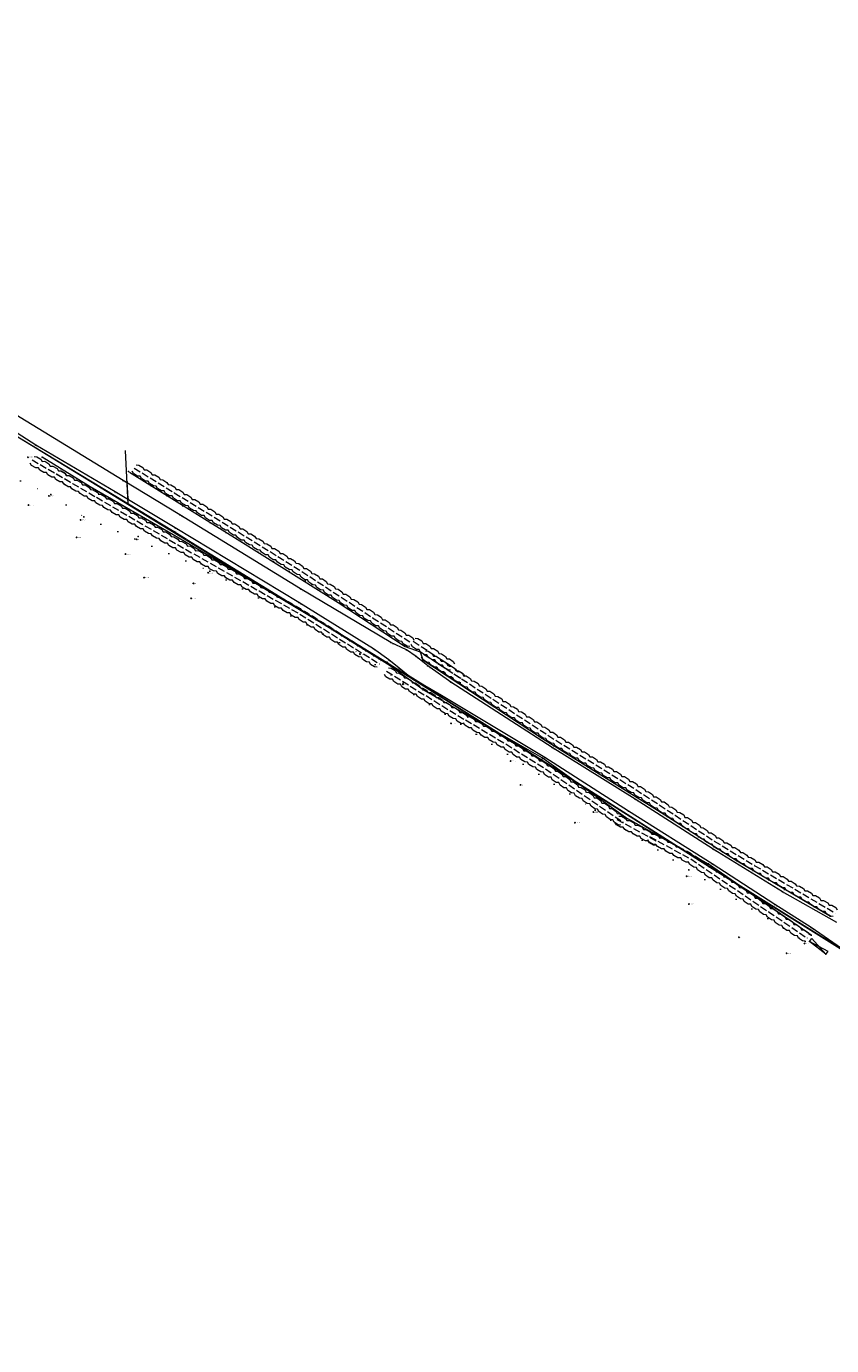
# Model space of a CAD drawing. Header units: metres. Extents: x 652329 to 653573, y 802017 to 802542.
# Tile 13 of 15: x 653038 to 653210, y 802017 to 802299. Entities that reach past the tile are written whole.
import ezdxf

# ---------------------------------------------------------------- set-up
doc = ezdxf.new("R2010")
doc.units = ezdxf.units.M
doc.header["$MEASUREMENT"] = 0
for name, pattern in [('Center line', [100, 100, 0]), ('Dashed 3-1', [2, 1.5, -0.5]), ('Edge of Bush', [3.846153, -1.282051, -1.282051, 0, -1.282051]), ('Gate', [100, 100, 0]), ('Power line', [100, 100, 0])]:
    doc.linetypes.add(name, pattern=pattern)
for name, color, linetype, lineweight, true_color in [('Electricity Pole', 1, 'Continuous', 0, 0xff0000), ('Electricity Pole_Text', 1, 'Continuous', 0, 0xff0000), ('Gate', 6, 'Continuous', 0, 0xff00ff), ('Hedge', 3, 'Continuous', 0, 0x00ff00), ('Overhead Electricity Line', 1, 'Continuous', 0, 0xff0000), ('Points', 7, 'Continuous', 0, 0xffffff), ('Post', 7, 'Continuous', 0, 0xffffff), ('Post_Text', 7, 'Continuous', 0, 0xffffff), ('Road Edge', 7, 'Continuous', 0, 0xff80c0), ('Road Edge_Text', 7, 'Continuous', 0, 0xff80c0), ('Spot Level', 7, 'Continuous', 0, 0xffffff), ('Spot Level_Text', 7, 'Continuous', 0, 0xffffff), ('Vegetation Line', 7, 'Continuous', 0, 0x85c929)]:
    doc.layers.add(name, color=color, linetype=linetype, lineweight=lineweight, true_color=true_color)
doc.styles.add('0.3mm', font='micross.ttf', dxfattribs={"height": 0.3})
doc.linetypes.add('ZIGZAG', pattern='A,0.0001,-0.2,[131,ltypeshp.shx,S=0.2,R=0,X=-0.2,Y=0],-0.4,[131,ltypeshp.shx,S=0.2,R=180,X=0.2,Y=0],-0.2', length=0.8001)

# ---------------------------------------------------------------- blocks, each defined once
blk = doc.blocks.new('Point')
blk.add_point((0, 0))
blk = doc.blocks.new('Electricity Pole-Cross circle')
at = {"color": 0}
for p, q in [((-1, 0), (1, 0)), ((0, -1), (0, 1))]:
    blk.add_line(p, q, dxfattribs=at)
blk.add_circle((0, 0), 0.9, dxfattribs=at)
blk = doc.blocks.new('Spot Level-Dia cross')
at = {"color": 0}
for p, q in [((-1, 1), (1, -1)), ((-1, -1), (1, 1))]:
    blk.add_line(p, q, dxfattribs=at)
blk = doc.blocks.new('Post-Single circle')
at = {"color": 0}
blk.add_circle((0, 0), 1, dxfattribs=at)

msp = doc.modelspace()

# ---------------------------------------------------------------- linework, layer by layer
at = {"layer": 'Gate'}
for p, q in [((653204.77, 802103.59, 122.42), (653205.26, 802104.21, 122.42)), ((653205.26, 802104.21, 122.42), (653208.28, 802100.82, 122.45)), ((653208.78, 802101.44, 122.45), (653204.77, 802103.59, 122.42)), ((653208.28, 802100.82, 122.45), (653208.78, 802101.44, 122.45))]:
    msp.add_line(p, q, dxfattribs=at)
at = {"layer": 'Gate', "linetype": 'Gate', "ltscale": 0.2}
msp.add_line((653208.28, 802100.82, 122.45), (653204.77, 802103.59, 122.42), dxfattribs=at)
at = {"layer": 'Hedge', "linetype": 'Dashed 3-1'}
for p, q in [((653038.99, 802206.33), (653047.64, 802201.29)), ((653044.14, 802203.32), (653052.78, 802198.28)), ((653060.75, 802204.57), (653069.27, 802199.32)), ((653069.27, 802199.32), (653077.8, 802194.08)), ((653052.69, 802198.33), (653061.33, 802193.29)), ((653077.8, 802194.08), (653086.32, 802188.83)), ((653061.33, 802193.28), (653069.98, 802188.25)), ((653069.97, 802188.24), (653078.68, 802183.3)), ((653086.32, 802188.83), (653094.84, 802183.59)), ((653078.68, 802183.3), (653087.38, 802178.36)), ((653094.84, 802183.59), (653103.23, 802178.12)), ((653087.38, 802178.36), (653096.09, 802173.42)), ((653103.23, 802178.12), (653111.61, 802172.65)), ((653096.08, 802173.42), (653104.57, 802168.11)), ((653111.61, 802172.65), (653120, 802167.18)), ((653104.56, 802168.1), (653113.05, 802162.79)), ((653120.28, 802167.61, 123), (653128.66, 802162.14, 123)), ((653122.46, 802164.89, 123), (653130.85, 802159.43, 123)), ((653125.55, 802162.88, 123), (653133.93, 802157.42, 123)), ((653114.57, 802161.25), (653123.05, 802155.94)), ((653133.93, 802157.42, 123), (653142.31, 802151.95, 123)), ((653123, 802156.01), (653131.49, 802150.7)), ((653142.31, 802151.95, 123), (653150.7, 802146.48, 123)), ((653131.43, 802150.87), (653140, 802145.7)), ((653150.7, 802146.48, 123), (653159.22, 802141.24, 123)), ((653140, 802145.7), (653148.49, 802140.39)), ((653148.49, 802140.39), (653156.74, 802134.72)), ((653159.22, 802141.23, 123), (653167.75, 802135.99, 123)), ((653156.74, 802134.72), (653164.99, 802129.05)), ((653167.74, 802135.99, 123), (653176.11, 802130.5, 123)), ((653163.71, 802129.61), (653172.5, 802124.83)), ((653176.11, 802130.49, 123), (653184.48, 802125, 123)), ((653170.67, 802125.94), (653179.47, 802121.16)), ((653184.47, 802125, 123), (653193.03, 802119.81, 123)), ((653179.46, 802121.16), (653187.75, 802115.54)), ((653193.02, 802119.8, 123), (653201.65, 802114.72, 123)), ((653187.75, 802115.54), (653196.03, 802109.92)), ((653201.64, 802114.71, 123), (653210.27, 802109.63, 123)), ((653196.03, 802109.92), (653204.31, 802104.3))]:
    msp.add_line(p, q, dxfattribs=at)
at = {"layer": 'Hedge'}
for points in [[(653047.23, 802200.58), (653046.65, 802200.6), (653045.79, 802201.11), (653045.5, 802201.6), (653044.92, 802201.62), (653044.07, 802202.11), (653043.76, 802202.6), (653043.2, 802202.62), (653042.34, 802203.12), (653042.04, 802203.61), (653041.47, 802203.63), (653040.62, 802204.13), (653040.32, 802204.62), (653039.75, 802204.64), (653038.88, 802205.14), (653038.59, 802205.63)], [(653039.4, 802207.03), (653039.97, 802207), (653040.84, 802206.5), (653041.14, 802206), (653041.71, 802206.01), (653042.57, 802205.48), (653042.86, 802204.99), (653043.42, 802205), (653044.3, 802204.48), (653044.6, 802203.99), (653045.16, 802203.99), (653046.04, 802203.45), (653046.33, 802202.98), (653046.89, 802202.97), (653047.75, 802202.47), (653048.05, 802201.98)], [(653061.17, 802205.26), (653061.75, 802205.22), (653062.6, 802204.69), (653062.88, 802204.19), (653063.45, 802204.18), (653064.31, 802203.64), (653064.58, 802203.13), (653065.14, 802203.13), (653066.01, 802202.6), (653066.3, 802202.1), (653066.86, 802202.09), (653067.72, 802201.52), (653068, 802201.04), (653068.56, 802201.02), (653069.41, 802200.5), (653069.69, 802200.01)], [(653052.37, 802197.58), (653051.8, 802197.6), (653050.94, 802198.1), (653050.64, 802198.59), (653050.07, 802198.61), (653049.21, 802199.11), (653048.9, 802199.59), (653048.34, 802199.61), (653047.49, 802200.11), (653047.19, 802200.6), (653046.62, 802200.62), (653045.76, 802201.13), (653045.46, 802201.62), (653044.89, 802201.63), (653044.03, 802202.13), (653043.73, 802202.62)], [(653044.54, 802204.02), (653045.12, 802203.99), (653045.98, 802203.49), (653046.28, 802203), (653046.85, 802203), (653047.72, 802202.47), (653048, 802201.98), (653048.56, 802201.99), (653049.45, 802201.48), (653049.75, 802200.98), (653050.31, 802200.99), (653051.18, 802200.45), (653051.47, 802199.97), (653052.03, 802199.96), (653052.89, 802199.46), (653053.19, 802198.98)], [(653068.84, 802198.63), (653068.27, 802198.66), (653067.42, 802199.18), (653067.14, 802199.68), (653066.56, 802199.71), (653065.72, 802200.23), (653065.43, 802200.73), (653064.86, 802200.76), (653064.02, 802201.28), (653063.73, 802201.78), (653063.16, 802201.81), (653062.32, 802202.34), (653062.03, 802202.83), (653061.46, 802202.86), (653060.61, 802203.38), (653060.32, 802203.88)], [(653069.7, 802200.01), (653070.27, 802199.97), (653071.12, 802199.45), (653071.41, 802198.95), (653071.98, 802198.93), (653072.83, 802198.39), (653073.11, 802197.89), (653073.67, 802197.88), (653074.54, 802197.35), (653074.82, 802196.85), (653075.38, 802196.84), (653076.24, 802196.28), (653076.52, 802195.8), (653077.09, 802195.77), (653077.93, 802195.25), (653078.22, 802194.76)], [(653060.92, 802192.59), (653060.35, 802192.6), (653059.49, 802193.11), (653059.19, 802193.6), (653058.62, 802193.62), (653057.76, 802194.12), (653057.45, 802194.6), (653056.89, 802194.62), (653056.04, 802195.12), (653055.74, 802195.61), (653055.17, 802195.63), (653054.31, 802196.13), (653054.01, 802196.62), (653053.44, 802196.64), (653052.58, 802197.14), (653052.28, 802197.63)], [(653053.09, 802199.03), (653053.67, 802199), (653054.53, 802198.5), (653054.83, 802198), (653055.4, 802198.01), (653056.27, 802197.48), (653056.55, 802196.99), (653057.11, 802197), (653058, 802196.49), (653058.3, 802195.99), (653058.86, 802195.99), (653059.73, 802195.45), (653060.02, 802194.98), (653060.58, 802194.97), (653061.44, 802194.47), (653061.74, 802193.98)], [(653077.37, 802193.38), (653076.79, 802193.41), (653075.94, 802193.94), (653075.66, 802194.43), (653075.09, 802194.47), (653074.25, 802194.99), (653073.95, 802195.48), (653073.39, 802195.51), (653072.54, 802196.04), (653072.26, 802196.53), (653071.69, 802196.56), (653070.84, 802197.09), (653070.55, 802197.59), (653069.99, 802197.61), (653069.13, 802198.14), (653068.85, 802198.63)], [(653061.74, 802193.98), (653062.31, 802193.95), (653063.17, 802193.45), (653063.47, 802192.96), (653064.04, 802192.96), (653064.91, 802192.44), (653065.2, 802191.94), (653065.76, 802191.95), (653066.64, 802191.44), (653066.94, 802190.95), (653067.5, 802190.95), (653068.37, 802190.41), (653068.66, 802189.94), (653069.23, 802189.92), (653070.08, 802189.42), (653070.38, 802188.94)], [(653078.22, 802194.77), (653078.79, 802194.72), (653079.64, 802194.2), (653079.93, 802193.7), (653080.5, 802193.69), (653081.36, 802193.14), (653081.63, 802192.64), (653082.19, 802192.64), (653083.06, 802192.11), (653083.35, 802191.6), (653083.91, 802191.59), (653084.77, 802191.03), (653085.04, 802190.55), (653085.61, 802190.53), (653086.45, 802190.01), (653086.74, 802189.51)], [(653069.57, 802187.54), (653068.99, 802187.56), (653068.13, 802188.06), (653067.84, 802188.55), (653067.26, 802188.57), (653066.41, 802189.07), (653066.1, 802189.55), (653065.53, 802189.58), (653064.68, 802190.08), (653064.38, 802190.57), (653063.81, 802190.58), (653062.95, 802191.09), (653062.65, 802191.58), (653062.09, 802191.59), (653061.22, 802192.09), (653060.92, 802192.59)], [(653085.89, 802188.14), (653085.32, 802188.17), (653084.47, 802188.69), (653084.19, 802189.19), (653083.61, 802189.22), (653082.77, 802189.74), (653082.47, 802190.23), (653081.91, 802190.27), (653081.07, 802190.79), (653080.78, 802191.29), (653080.21, 802191.32), (653079.36, 802191.84), (653079.08, 802192.34), (653078.51, 802192.37), (653077.66, 802192.89), (653077.37, 802193.39)], [(653070.37, 802188.94), (653070.95, 802188.92), (653071.82, 802188.43), (653072.12, 802187.94), (653072.69, 802187.95), (653073.56, 802187.43), (653073.86, 802186.94), (653074.42, 802186.96), (653075.3, 802186.46), (653075.61, 802185.97), (653076.17, 802185.98), (653077.05, 802185.45), (653077.34, 802184.98), (653077.91, 802184.97), (653078.77, 802184.48), (653079.08, 802184)], [(653094.41, 802182.89), (653093.84, 802182.92), (653092.99, 802183.45), (653092.71, 802183.94), (653092.14, 802183.98), (653091.29, 802184.5), (653091, 802184.99), (653090.43, 802185.02), (653089.59, 802185.54), (653089.3, 802186.04), (653088.73, 802186.07), (653087.89, 802186.6), (653087.6, 802187.09), (653087.04, 802187.12), (653086.18, 802187.64), (653085.9, 802188.14)], [(653086.74, 802189.52), (653087.32, 802189.48), (653088.17, 802188.96), (653088.46, 802188.45), (653089.02, 802188.44), (653089.88, 802187.9), (653090.15, 802187.4), (653090.71, 802187.39), (653091.58, 802186.86), (653091.87, 802186.36), (653092.43, 802186.35), (653093.29, 802185.79), (653093.57, 802185.31), (653094.13, 802185.28), (653094.98, 802184.76), (653095.26, 802184.27)], [(653078.28, 802182.59), (653077.7, 802182.61), (653076.83, 802183.1), (653076.54, 802183.58), (653075.96, 802183.6), (653075.1, 802184.09), (653074.79, 802184.57), (653074.22, 802184.58), (653073.36, 802185.07), (653073.06, 802185.56), (653072.48, 802185.57), (653071.62, 802186.06), (653071.32, 802186.55), (653070.75, 802186.56), (653069.88, 802187.05), (653069.57, 802187.53)], [(653086.98, 802177.65), (653086.41, 802177.66), (653085.54, 802178.16), (653085.24, 802178.64), (653084.66, 802178.66), (653083.8, 802179.15), (653083.49, 802179.63), (653082.93, 802179.64), (653082.06, 802180.13), (653081.76, 802180.62), (653081.19, 802180.63), (653080.32, 802181.12), (653080.02, 802181.61), (653079.45, 802181.61), (653078.58, 802182.11), (653078.28, 802182.59)], [(653079.07, 802184), (653079.65, 802183.98), (653080.52, 802183.49), (653080.82, 802183), (653081.39, 802183.01), (653082.27, 802182.49), (653082.56, 802182), (653083.12, 802182.02), (653084.01, 802181.52), (653084.31, 802181.03), (653084.87, 802181.04), (653085.75, 802180.51), (653086.05, 802180.04), (653086.61, 802180.03), (653087.48, 802179.54), (653087.78, 802179.06)], [(653102.78, 802177.43), (653102.21, 802177.48), (653101.37, 802178.03), (653101.1, 802178.53), (653100.53, 802178.58), (653099.7, 802179.12), (653099.42, 802179.62), (653098.86, 802179.67), (653098.03, 802180.21), (653097.75, 802180.72), (653097.18, 802180.76), (653096.35, 802181.31), (653096.08, 802181.82), (653095.51, 802181.86), (653094.67, 802182.4), (653094.4, 802182.91)], [(653095.29, 802184.26), (653095.86, 802184.21), (653096.69, 802183.66), (653096.97, 802183.15), (653097.54, 802183.13), (653098.38, 802182.56), (653098.64, 802182.05), (653099.2, 802182.03), (653100.05, 802181.48), (653100.33, 802180.97), (653100.89, 802180.94), (653101.73, 802180.36), (653102, 802179.87), (653102.56, 802179.83), (653103.39, 802179.29), (653103.67, 802178.79)], [(653095.68, 802172.71), (653095.11, 802172.72), (653094.24, 802173.22), (653093.94, 802173.7), (653093.37, 802173.71), (653092.51, 802174.2), (653092.19, 802174.68), (653091.63, 802174.7), (653090.77, 802175.19), (653090.46, 802175.68), (653089.89, 802175.69), (653089.03, 802176.18), (653088.72, 802176.67), (653088.16, 802176.67), (653087.28, 802177.16), (653086.98, 802177.65)], [(653087.78, 802179.06), (653088.35, 802179.04), (653089.22, 802178.55), (653089.53, 802178.06), (653090.1, 802178.07), (653090.97, 802177.55), (653091.26, 802177.06), (653091.82, 802177.08), (653092.71, 802176.58), (653093.02, 802176.09), (653093.58, 802176.1), (653094.46, 802175.57), (653094.75, 802175.1), (653095.32, 802175.09), (653096.18, 802174.6), (653096.48, 802174.12)], [(653111.16, 802171.97), (653110.59, 802172.02), (653109.76, 802172.56), (653109.49, 802173.06), (653108.91, 802173.11), (653108.09, 802173.66), (653107.8, 802174.15), (653107.24, 802174.2), (653106.41, 802174.75), (653106.14, 802175.25), (653105.57, 802175.3), (653104.74, 802175.84), (653104.46, 802176.35), (653103.9, 802176.39), (653103.06, 802176.94), (653102.79, 802177.44)], [(653103.67, 802178.8), (653104.24, 802178.74), (653105.08, 802178.19), (653105.35, 802177.68), (653105.92, 802177.66), (653106.76, 802177.09), (653107.02, 802176.58), (653107.58, 802176.56), (653108.44, 802176.01), (653108.71, 802175.5), (653109.27, 802175.48), (653110.12, 802174.89), (653110.38, 802174.41), (653110.95, 802174.36), (653111.78, 802173.82), (653112.05, 802173.32)], [(653096.51, 802174.1), (653097.09, 802174.05), (653097.93, 802173.53), (653098.22, 802173.02), (653098.78, 802173.01), (653099.64, 802172.45), (653099.91, 802171.95), (653100.47, 802171.94), (653101.33, 802171.4), (653101.62, 802170.9), (653102.18, 802170.89), (653103.03, 802170.32), (653103.31, 802169.84), (653103.87, 802169.81), (653104.71, 802169.28), (653104.99, 802168.79)], [(653104.13, 802167.41), (653103.56, 802167.45), (653102.71, 802167.98), (653102.44, 802168.48), (653101.86, 802168.52), (653101.02, 802169.04), (653100.73, 802169.54), (653100.17, 802169.58), (653099.33, 802170.1), (653099.05, 802170.6), (653098.48, 802170.64), (653097.63, 802171.17), (653097.35, 802171.67), (653096.79, 802171.7), (653095.94, 802172.23), (653095.65, 802172.73)], [(653119.55, 802166.5), (653118.98, 802166.55), (653118.14, 802167.09), (653117.87, 802167.6), (653117.3, 802167.65), (653116.47, 802168.19), (653116.19, 802168.69), (653115.62, 802168.74), (653114.8, 802169.28), (653114.52, 802169.78), (653113.95, 802169.83), (653113.12, 802170.38), (653112.85, 802170.88), (653112.28, 802170.92), (653111.44, 802171.47), (653111.17, 802171.97)], [(653112.05, 802173.33), (653112.62, 802173.27), (653113.46, 802172.73), (653113.74, 802172.22), (653114.3, 802172.19), (653115.14, 802171.63), (653115.41, 802171.12), (653115.97, 802171.1), (653116.82, 802170.54), (653117.1, 802170.03), (653117.66, 802170.01), (653118.5, 802169.43), (653118.77, 802168.94), (653119.33, 802168.9), (653120.16, 802168.36), (653120.43, 802167.86)], [(653104.99, 802168.78), (653105.56, 802168.74), (653106.41, 802168.21), (653106.7, 802167.7), (653107.26, 802167.69), (653108.11, 802167.14), (653108.39, 802166.63), (653108.95, 802166.63), (653109.81, 802166.09), (653110.1, 802165.58), (653110.66, 802165.57), (653111.51, 802165), (653111.79, 802164.52), (653112.35, 802164.49), (653113.19, 802163.96), (653113.47, 802163.47)], [(653112.61, 802162.1), (653112.04, 802162.13), (653111.19, 802162.66), (653110.92, 802163.16), (653110.34, 802163.2), (653109.5, 802163.73), (653109.21, 802164.22), (653108.65, 802164.26), (653107.81, 802164.79), (653107.53, 802165.29), (653106.96, 802165.32), (653106.11, 802165.85), (653105.83, 802166.35), (653105.27, 802166.38), (653104.42, 802166.91), (653104.13, 802167.41)], [(653122.62, 802155.24), (653122.04, 802155.28), (653121.2, 802155.81), (653120.92, 802156.31), (653120.35, 802156.35), (653119.51, 802156.87), (653119.22, 802157.37), (653118.65, 802157.41), (653117.81, 802157.93), (653117.53, 802158.43), (653116.96, 802158.47), (653116.12, 802159), (653115.84, 802159.5), (653115.27, 802159.53), (653114.42, 802160.06), (653114.14, 802160.56)], [(653115, 802161.93), (653115.57, 802161.88), (653116.42, 802161.36), (653116.7, 802160.85), (653117.27, 802160.84), (653118.12, 802160.29), (653118.39, 802159.78), (653118.95, 802159.77), (653119.82, 802159.23), (653120.1, 802158.73), (653120.66, 802158.72), (653121.51, 802158.15), (653121.79, 802157.67), (653122.35, 802157.64), (653123.2, 802157.11), (653123.48, 802156.62)], [(653131.05, 802150.01), (653130.48, 802150.05), (653129.63, 802150.58), (653129.35, 802151.08), (653128.78, 802151.11), (653127.94, 802151.64), (653127.65, 802152.13), (653127.09, 802152.17), (653126.25, 802152.7), (653125.96, 802153.2), (653125.39, 802153.23), (653124.55, 802153.77), (653124.27, 802154.27), (653123.7, 802154.3), (653122.85, 802154.83), (653122.57, 802155.33)], [(653123.43, 802156.7), (653124, 802156.65), (653124.85, 802156.12), (653125.13, 802155.62), (653125.7, 802155.6), (653126.55, 802155.05), (653126.82, 802154.55), (653127.38, 802154.54), (653128.25, 802154), (653128.53, 802153.5), (653129.09, 802153.48), (653129.95, 802152.92), (653130.22, 802152.43), (653130.79, 802152.4), (653131.63, 802151.88), (653131.91, 802151.38)], [(653131.85, 802151.56), (653132.43, 802151.52), (653133.28, 802151.01), (653133.57, 802150.51), (653134.14, 802150.5), (653135, 802149.97), (653135.28, 802149.47), (653135.84, 802149.47), (653136.71, 802148.94), (653137.01, 802148.44), (653137.57, 802148.44), (653138.43, 802147.88), (653138.71, 802147.41), (653139.28, 802147.38), (653140.13, 802146.87), (653140.42, 802146.38)], [(653139.58, 802145), (653139.01, 802145.02), (653138.15, 802145.54), (653137.87, 802146.04), (653137.29, 802146.06), (653136.45, 802146.58), (653136.15, 802147.06), (653135.58, 802147.09), (653134.73, 802147.61), (653134.44, 802148.1), (653133.87, 802148.13), (653133.02, 802148.65), (653132.73, 802149.14), (653132.17, 802149.16), (653131.31, 802149.68), (653131.02, 802150.18)], [(653140.43, 802146.38), (653141.01, 802146.33), (653141.85, 802145.81), (653142.14, 802145.3), (653142.7, 802145.29), (653143.56, 802144.74), (653143.83, 802144.23), (653144.39, 802144.22), (653145.25, 802143.69), (653145.54, 802143.18), (653146.1, 802143.17), (653146.95, 802142.6), (653147.23, 802142.12), (653147.79, 802142.09), (653148.63, 802141.56), (653148.91, 802141.07)], [(653148.05, 802139.69), (653147.48, 802139.73), (653146.63, 802140.26), (653146.36, 802140.76), (653145.78, 802140.8), (653144.94, 802141.32), (653144.65, 802141.82), (653144.09, 802141.86), (653143.25, 802142.38), (653142.97, 802142.88), (653142.4, 802142.92), (653141.56, 802143.45), (653141.27, 802143.95), (653140.71, 802143.98), (653139.86, 802144.51), (653139.57, 802145.01)], [(653148.95, 802141.05), (653149.52, 802140.98), (653150.34, 802140.42), (653150.6, 802139.9), (653151.17, 802139.86), (653152, 802139.28), (653152.25, 802138.76), (653152.81, 802138.73), (653153.65, 802138.15), (653153.91, 802137.64), (653154.47, 802137.6), (653155.3, 802137), (653155.55, 802136.5), (653156.11, 802136.45), (653156.93, 802135.89), (653157.19, 802135.38)], [(653156.27, 802134.05), (653155.7, 802134.11), (653154.88, 802134.67), (653154.62, 802135.18), (653154.05, 802135.25), (653153.24, 802135.81), (653152.97, 802136.31), (653152.41, 802136.38), (653151.59, 802136.94), (653151.33, 802137.45), (653150.76, 802137.51), (653149.94, 802138.08), (653149.68, 802138.59), (653149.12, 802138.64), (653148.29, 802139.21), (653148.03, 802139.72)], [(653157.2, 802135.39), (653157.77, 802135.32), (653158.59, 802134.75), (653158.85, 802134.24), (653159.42, 802134.2), (653160.25, 802133.61), (653160.49, 802133.09), (653161.05, 802133.06), (653161.9, 802132.49), (653162.16, 802131.97), (653162.72, 802131.93), (653163.55, 802131.33), (653163.8, 802130.84), (653164.36, 802130.78), (653165.18, 802130.22), (653165.44, 802129.71)], [(653164.52, 802128.38), (653163.95, 802128.44), (653163.13, 802129.01), (653162.87, 802129.52), (653162.3, 802129.58), (653161.49, 802130.14), (653161.22, 802130.65), (653160.66, 802130.71), (653159.84, 802131.27), (653159.58, 802131.78), (653159.01, 802131.84), (653158.19, 802132.41), (653157.93, 802132.92), (653157.37, 802132.98), (653156.54, 802133.54), (653156.28, 802134.05)], [(653164.09, 802130.32), (653164.67, 802130.31), (653165.55, 802129.83), (653165.86, 802129.35), (653166.43, 802129.37), (653167.31, 802128.87), (653167.61, 802128.38), (653168.17, 802128.41), (653169.07, 802127.92), (653169.38, 802127.44), (653169.94, 802127.46), (653170.83, 802126.94), (653171.14, 802126.48), (653171.7, 802126.48), (653172.57, 802126.01), (653172.88, 802125.53)], [(653172.11, 802124.11), (653171.54, 802124.11), (653170.66, 802124.59), (653170.35, 802125.07), (653169.78, 802125.07), (653168.91, 802125.55), (653168.59, 802126.02), (653168.02, 802126.03), (653167.15, 802126.5), (653166.84, 802126.98), (653166.27, 802126.98), (653165.39, 802127.46), (653165.08, 802127.94), (653164.51, 802127.94), (653163.63, 802128.42), (653163.32, 802128.9)], [(653171.06, 802126.65), (653171.63, 802126.64), (653172.51, 802126.17), (653172.83, 802125.68), (653173.39, 802125.7), (653174.28, 802125.2), (653174.58, 802124.72), (653175.14, 802124.74), (653176.04, 802124.26), (653176.35, 802123.77), (653176.91, 802123.79), (653177.8, 802123.28), (653178.1, 802122.81), (653178.67, 802122.82), (653179.54, 802122.34), (653179.85, 802121.87)], [(653179.08, 802120.45), (653178.5, 802120.45), (653177.62, 802120.92), (653177.32, 802121.41), (653176.74, 802121.41), (653175.87, 802121.88), (653175.55, 802122.36), (653174.99, 802122.36), (653174.12, 802122.84), (653173.8, 802123.32), (653173.23, 802123.32), (653172.36, 802123.8), (653172.05, 802124.28), (653171.48, 802124.28), (653170.6, 802124.75), (653170.29, 802125.23)], [(653179.92, 802121.83), (653180.49, 802121.76), (653181.32, 802121.2), (653181.58, 802120.69), (653182.15, 802120.65), (653182.98, 802120.07), (653183.23, 802119.56), (653183.79, 802119.53), (653184.64, 802118.96), (653184.9, 802118.44), (653185.46, 802118.41), (653186.29, 802117.81), (653186.55, 802117.32), (653187.11, 802117.27), (653187.94, 802116.71), (653188.2, 802116.21)], [(653187.29, 802114.87), (653186.72, 802114.93), (653185.89, 802115.48), (653185.63, 802115.99), (653185.06, 802116.05), (653184.24, 802116.61), (653183.97, 802117.11), (653183.41, 802117.17), (653182.59, 802117.73), (653182.32, 802118.24), (653181.75, 802118.29), (653180.93, 802118.86), (653180.67, 802119.37), (653180.1, 802119.42), (653179.27, 802119.98), (653179.01, 802120.49)], [(653188.2, 802116.21), (653188.77, 802116.14), (653189.6, 802115.58), (653189.86, 802115.07), (653190.43, 802115.03), (653191.26, 802114.45), (653191.51, 802113.94), (653192.07, 802113.91), (653192.92, 802113.34), (653193.18, 802112.82), (653193.74, 802112.79), (653194.58, 802112.19), (653194.83, 802111.7), (653195.4, 802111.65), (653196.22, 802111.09), (653196.48, 802110.59)], [(653195.57, 802109.25), (653195, 802109.31), (653194.17, 802109.86), (653193.92, 802110.37), (653193.34, 802110.43), (653192.52, 802110.99), (653192.25, 802111.49), (653191.69, 802111.55), (653190.87, 802112.11), (653190.61, 802112.62), (653190.04, 802112.67), (653189.21, 802113.24), (653188.95, 802113.75), (653188.39, 802113.8), (653187.56, 802114.36), (653187.29, 802114.87)], [(653203.85, 802103.63), (653203.28, 802103.68), (653202.46, 802104.24), (653202.2, 802104.75), (653201.62, 802104.81), (653200.81, 802105.37), (653200.53, 802105.87), (653199.97, 802105.93), (653199.15, 802106.49), (653198.89, 802107), (653198.32, 802107.05), (653197.5, 802107.62), (653197.23, 802108.13), (653196.67, 802108.18), (653195.84, 802108.74), (653195.57, 802109.25)], [(653196.48, 802110.59), (653197.05, 802110.52), (653197.88, 802109.96), (653198.15, 802109.45), (653198.71, 802109.41), (653199.54, 802108.83), (653199.79, 802108.32), (653200.36, 802108.29), (653201.2, 802107.72), (653201.47, 802107.2), (653202.02, 802107.17), (653202.86, 802106.57), (653203.11, 802106.08), (653203.68, 802106.03), (653204.5, 802105.47), (653204.76, 802104.97)]]:
    msp.add_lwpolyline(points, dxfattribs=at)
at = {"layer": 'Hedge', "elevation": 123}
for points in [[(653128.21, 802161.46), (653127.64, 802161.5), (653126.8, 802162.05), (653126.54, 802162.55), (653125.96, 802162.6), (653125.13, 802163.14), (653124.85, 802163.64), (653124.29, 802163.69), (653123.46, 802164.24), (653123.19, 802164.74), (653122.62, 802164.79), (653121.78, 802165.33), (653121.51, 802165.84), (653120.95, 802165.88), (653120.11, 802166.42), (653119.83, 802166.93)], [(653120.72, 802168.28), (653121.29, 802168.23), (653122.13, 802167.68), (653122.4, 802167.17), (653122.97, 802167.15), (653123.81, 802166.58), (653124.07, 802166.07), (653124.63, 802166.05), (653125.49, 802165.5), (653125.76, 802164.99), (653126.32, 802164.96), (653127.16, 802164.38), (653127.43, 802163.89), (653127.99, 802163.85), (653128.82, 802163.31), (653129.1, 802162.81)], [(653122.9, 802165.57), (653123.48, 802165.51), (653124.31, 802164.97), (653124.59, 802164.46), (653125.16, 802164.43), (653126, 802163.87), (653126.26, 802163.36), (653126.82, 802163.34), (653127.67, 802162.79), (653127.95, 802162.28), (653128.51, 802162.25), (653129.35, 802161.67), (653129.62, 802161.18), (653130.18, 802161.14), (653131.01, 802160.6), (653131.28, 802160.1)], [(653130.4, 802158.74), (653129.83, 802158.79), (653128.99, 802159.34), (653128.72, 802159.84), (653128.15, 802159.89), (653127.32, 802160.43), (653127.04, 802160.93), (653126.48, 802160.98), (653125.65, 802161.52), (653125.37, 802162.03), (653124.8, 802162.07), (653123.97, 802162.62), (653123.7, 802163.12), (653123.13, 802163.17), (653122.29, 802163.71), (653122.02, 802164.22)], [(653125.99, 802163.56), (653126.56, 802163.5), (653127.4, 802162.96), (653127.67, 802162.45), (653128.24, 802162.42), (653129.08, 802161.86), (653129.34, 802161.35), (653129.9, 802161.33), (653130.76, 802160.78), (653131.03, 802160.27), (653131.59, 802160.24), (653132.43, 802159.66), (653132.7, 802159.17), (653133.26, 802159.13), (653134.1, 802158.59), (653134.37, 802158.09)], [(653133.48, 802156.73), (653132.91, 802156.78), (653132.07, 802157.33), (653131.81, 802157.83), (653131.23, 802157.88), (653130.4, 802158.42), (653130.12, 802158.92), (653129.56, 802158.97), (653128.73, 802159.51), (653128.46, 802160.02), (653127.89, 802160.06), (653127.06, 802160.61), (653126.78, 802161.11), (653126.22, 802161.16), (653125.38, 802161.7), (653125.1, 802162.21)], [(653134.37, 802158.09), (653134.94, 802158.04), (653135.78, 802157.49), (653136.06, 802156.98), (653136.62, 802156.96), (653137.46, 802156.39), (653137.73, 802155.88), (653138.29, 802155.86), (653139.14, 802155.31), (653139.41, 802154.8), (653139.98, 802154.77), (653140.82, 802154.19), (653141.08, 802153.7), (653141.65, 802153.66), (653142.48, 802153.12), (653142.75, 802152.62)], [(653141.87, 802151.27), (653141.29, 802151.31), (653140.46, 802151.86), (653140.19, 802152.36), (653139.62, 802152.41), (653138.79, 802152.95), (653138.51, 802153.45), (653137.94, 802153.5), (653137.12, 802154.04), (653136.84, 802154.55), (653136.27, 802154.59), (653135.44, 802155.14), (653135.17, 802155.65), (653134.6, 802155.69), (653133.76, 802156.23), (653133.49, 802156.74)], [(653142.76, 802152.63), (653143.33, 802152.57), (653144.17, 802152.03), (653144.44, 802151.52), (653145.01, 802151.49), (653145.85, 802150.92), (653146.11, 802150.41), (653146.67, 802150.4), (653147.52, 802149.84), (653147.8, 802149.33), (653148.36, 802149.31), (653149.2, 802148.72), (653149.47, 802148.24), (653150.03, 802148.2), (653150.86, 802147.65), (653151.14, 802147.15)], [(653150.25, 802145.8), (653149.68, 802145.85), (653148.84, 802146.39), (653148.57, 802146.9), (653148, 802146.94), (653147.17, 802147.49), (653146.89, 802147.99), (653146.33, 802148.03), (653145.5, 802148.58), (653145.22, 802149.08), (653144.65, 802149.13), (653143.82, 802149.68), (653143.55, 802150.18), (653142.98, 802150.22), (653142.14, 802150.77), (653141.87, 802151.27)], [(653151.12, 802147.17), (653151.69, 802147.13), (653152.55, 802146.61), (653152.83, 802146.11), (653153.4, 802146.1), (653154.26, 802145.55), (653154.53, 802145.05), (653155.09, 802145.05), (653155.96, 802144.51), (653156.25, 802144.01), (653156.81, 802144), (653157.67, 802143.44), (653157.95, 802142.96), (653158.51, 802142.94), (653159.36, 802142.42), (653159.64, 802141.92)], [(653158.8, 802140.55), (653158.22, 802140.58), (653157.37, 802141.1), (653157.09, 802141.6), (653156.52, 802141.63), (653155.67, 802142.15), (653155.38, 802142.64), (653154.81, 802142.68), (653153.97, 802143.2), (653153.68, 802143.69), (653153.11, 802143.72), (653152.27, 802144.25), (653151.98, 802144.75), (653151.41, 802144.77), (653150.56, 802145.3), (653150.27, 802145.79)], [(653167.32, 802135.3), (653166.74, 802135.33), (653165.89, 802135.85), (653165.61, 802136.35), (653165.04, 802136.38), (653164.2, 802136.9), (653163.9, 802137.39), (653163.34, 802137.43), (653162.49, 802137.95), (653162.21, 802138.45), (653161.63, 802138.48), (653160.79, 802139), (653160.5, 802139.5), (653159.94, 802139.52), (653159.08, 802140.05), (653158.8, 802140.55)], [(653159.64, 802141.92), (653160.22, 802141.88), (653161.07, 802141.36), (653161.36, 802140.86), (653161.92, 802140.85), (653162.78, 802140.3), (653163.05, 802139.8), (653163.61, 802139.8), (653164.48, 802139.27), (653164.77, 802138.76), (653165.33, 802138.75), (653166.19, 802138.19), (653166.47, 802137.71), (653167.03, 802137.69), (653167.88, 802137.17), (653168.17, 802136.68)], [(653175.66, 802129.82), (653175.09, 802129.86), (653174.26, 802130.41), (653173.99, 802130.92), (653173.42, 802130.97), (653172.59, 802131.51), (653172.31, 802132.01), (653171.74, 802132.06), (653170.92, 802132.61), (653170.64, 802133.11), (653170.07, 802133.16), (653169.24, 802133.71), (653168.97, 802134.21), (653168.41, 802134.26), (653167.57, 802134.8), (653167.3, 802135.31)], [(653168.18, 802136.66), (653168.76, 802136.6), (653169.59, 802136.06), (653169.87, 802135.55), (653170.43, 802135.52), (653171.27, 802134.95), (653171.53, 802134.44), (653172.09, 802134.42), (653172.95, 802133.86), (653173.22, 802133.35), (653173.78, 802133.33), (653174.62, 802132.74), (653174.89, 802132.26), (653175.45, 802132.21), (653176.28, 802131.67), (653176.55, 802131.17)], [(653184.03, 802124.32), (653183.46, 802124.37), (653182.62, 802124.92), (653182.35, 802125.42), (653181.78, 802125.47), (653180.95, 802126.02), (653180.67, 802126.52), (653180.11, 802126.57), (653179.28, 802127.11), (653179.01, 802127.62), (653178.44, 802127.66), (653177.61, 802128.21), (653177.34, 802128.72), (653176.77, 802128.76), (653175.93, 802129.31), (653175.66, 802129.82)], [(653176.55, 802131.17), (653177.12, 802131.11), (653177.96, 802130.56), (653178.23, 802130.05), (653178.8, 802130.03), (653179.64, 802129.46), (653179.9, 802128.95), (653180.46, 802128.93), (653181.31, 802128.37), (653181.58, 802127.86), (653182.14, 802127.83), (653182.99, 802127.25), (653183.25, 802126.76), (653183.82, 802126.72), (653184.65, 802126.17), (653184.92, 802125.67)], [(653192.6, 802119.11), (653192.03, 802119.14), (653191.18, 802119.65), (653190.89, 802120.15), (653190.32, 802120.18), (653189.47, 802120.69), (653189.17, 802121.18), (653188.61, 802121.21), (653187.76, 802121.73), (653187.47, 802122.23), (653186.9, 802122.25), (653186.05, 802122.77), (653185.77, 802123.27), (653185.2, 802123.29), (653184.34, 802123.81), (653184.05, 802124.31)], [(653184.89, 802125.69), (653185.46, 802125.65), (653186.32, 802125.13), (653186.61, 802124.63), (653187.18, 802124.63), (653188.04, 802124.09), (653188.31, 802123.59), (653188.88, 802123.59), (653189.75, 802123.06), (653190.04, 802122.56), (653190.6, 802122.55), (653191.46, 802122), (653191.74, 802121.52), (653192.31, 802121.5), (653193.16, 802120.98), (653193.45, 802120.49)], [(653201.23, 802114.01), (653200.66, 802114.04), (653199.8, 802114.54), (653199.51, 802115.03), (653198.93, 802115.06), (653198.08, 802115.56), (653197.77, 802116.05), (653197.21, 802116.07), (653196.36, 802116.57), (653196.06, 802117.07), (653195.49, 802117.09), (653194.63, 802117.59), (653194.34, 802118.09), (653193.77, 802118.1), (653192.91, 802118.61), (653192.61, 802119.1)], [(653193.43, 802120.5), (653194.01, 802120.46), (653194.87, 802119.96), (653195.17, 802119.46), (653195.73, 802119.46), (653196.6, 802118.93), (653196.88, 802118.44), (653197.45, 802118.44), (653198.32, 802117.93), (653198.62, 802117.43), (653199.18, 802117.43), (653200.05, 802116.89), (653200.34, 802116.41), (653200.9, 802116.4), (653201.76, 802115.89), (653202.05, 802115.41)], [(653202.05, 802115.41), (653202.63, 802115.37), (653203.49, 802114.87), (653203.79, 802114.37), (653204.35, 802114.37), (653205.22, 802113.84), (653205.5, 802113.35), (653206.06, 802113.35), (653206.94, 802112.84), (653207.24, 802112.34), (653207.8, 802112.34), (653208.67, 802111.8), (653208.96, 802111.33), (653209.52, 802111.31), (653210.38, 802110.8), (653210.67, 802110.32)], [(653209.85, 802108.92), (653209.27, 802108.95), (653208.42, 802109.45), (653208.12, 802109.94), (653207.55, 802109.97), (653206.7, 802110.47), (653206.39, 802110.96), (653205.83, 802110.98), (653204.98, 802111.49), (653204.68, 802111.98), (653204.11, 802112), (653203.25, 802112.51), (653202.96, 802113), (653202.39, 802113.01), (653201.53, 802113.52), (653201.23, 802114.01)]]:
    msp.add_lwpolyline(points, dxfattribs=at)
at = {"layer": 'Overhead Electricity Line', "linetype": 'Power line', "ltscale": 0.5}
msp.add_line((653059.5, 802197.98, 110.11), (653059.27, 802201.6, 110.15), dxfattribs=at)
at = {"layer": 'Overhead Electricity Line', "linetype": 'ZIGZAG'}
for points, elevation in [([(652890.82, 802298.7), (652953.83, 802260.95), (652991.9, 802238.3), (653030.51, 802214.52), (653114.6, 802163.1), (653147.48, 802142.35), (653183.47, 802119.49), (653218.18, 802097.8), (653258.25, 802072.01), (653301.51, 802045.29), (653344.84, 802017.33)], 108.57), ([(653059.46, 802196.89), (653058.92, 802208.32)], 110.11)]:
    msp.add_lwpolyline(points, dxfattribs=dict(at, elevation=elevation))
at = {"layer": 'Overhead Electricity Line', "linetype": 'Power line', "ltscale": 0.5}
msp.add_polyline3d([(653343.65, 802018.15, 130.04), (653301.53, 802045.28, 127.11), (653258.21, 802072.03, 124.63), (653218.18, 802097.8, 123.54), (653183.47, 802119.49, 120.98), (653147.56, 802142.29, 116.91), (653114.6, 802163.12, 113.24), (653069.28, 802190.94, 110.2), (653030.73, 802214.32, 109.96), (652991.91, 802238.29, 108.79), (652953.83, 802260.95, 108.9), (652915.37, 802284.54, 109.83), (652890.67, 802298.81, 108.59)], dxfattribs=at)
at = {"layer": 'Road Edge', "linetype": 'Center line'}
for points in [[(653211.61, 802102.08, 123.33), (653205.12, 802106.52, 123.02), (653197.42, 802111.43, 122.53), (653184.03, 802120.16, 121.18), (653166.21, 802131.4, 118.86), (653148.34, 802142.83, 116.41), (653126.31, 802156.04, 113.98), (653122.73, 802158.11, 113.68), (653119.21, 802160.3, 113.38), (653117.24, 802161.88, 113.19), (653115.05, 802163.68, 112.94), (653111.83, 802166, 112.55), (653095.85, 802175.89, 110.87), (653069.51, 802191.84, 110.24), (653056.67, 802199.51, 109.97), (653039.76, 802209.45, 109.74), (653029.03, 802216.4, 109.48)], [(653210.59, 802107.64, 123.21), (653199.03, 802114.17, 122.52), (653184.25, 802123.28, 121.02), (653167.63, 802133.92, 118.84), (653149.92, 802144.97, 116.43), (653128.27, 802158.9, 114), (653123.37, 802162.37, 113.57), (653120.87, 802164.38, 113.33), (653118.84, 802165.78, 113.12), (653115.53, 802167.35, 112.8), (653096.23, 802178.81, 110.77), (653070.49, 802194.61, 110.15), (653058.41, 802201.89, 109.97), (653032.97, 802217.52, 109.56)]]:
    msp.add_polyline3d(points, dxfattribs=at)
at = {"layer": 'Vegetation Line', "linetype": 'ZIGZAG', "ltscale": 0.5}
for points, elevation in [([(653205.17, 802104.92), (653183.24, 802120.07), (653165.52, 802130.03), (653147.8, 802142.73), (653122.4, 802157.28), (653115.37, 802162.38), (653100.27, 802171.79), (653083.6, 802181.77), (653069.07, 802190.31), (653051.4, 802200.6), (653041.14, 802206.88)], 123.18), ([(653059.74, 802203.73), (653083.32, 802189.03), (653104.28, 802175.92), (653118.55, 802166.49), (653121.78, 802165.33), (653122.35, 802163.68), (653147.87, 802146.88), (653172.36, 802131.61), (653188.99, 802121.01), (653209.27, 802108.95)], 109.72)]:
    msp.add_lwpolyline(points, dxfattribs=dict(at, elevation=elevation))
at = {"layer": 'Vegetation Line', "linetype": 'Edge of Bush'}
for points in [[(653205.17, 802104.92, 123.18), (653196.8, 802110.75, 122.41), (653183.23, 802120.13, 121.01), (653165.25, 802130.18, 118.68), (653147.81, 802142.68, 116.34), (653125.84, 802155.3, 114.21), (653122.4, 802157.28, 113.82), (653116.35, 802161.77, 113.24), (653095.04, 802175.05, 110.61), (653068.31, 802190.75, 109.75), (653055.25, 802198.25, 109.69), (653041.14, 802206.88, 109.42)], [(653209.27, 802108.94, 123), (653199.49, 802114.65, 122.43), (653184.44, 802123.77, 120.97), (653167.78, 802134.58, 118.73), (653150.23, 802145.32, 116.41), (653128.66, 802159.63, 114.1), (653122.35, 802163.68, 113.69), (653121.8, 802165.28, 113.52), (653118.46, 802166.72, 113.62), (653097.21, 802180.51, 110.65), (653071.1, 802196.52, 109.95), (653059.57, 802203.84, 109.71)], [(653036.53, 802201.87, 107.75), (653042.99, 802198.95, 107.51), (653050.03, 802194.14, 107.51), (653076.92, 802182.6, 108.49), (653108.92, 802164.9, 111.67), (653118.13, 802158.66, 113.15), (653120.43, 802156.28, 112.52), (653159.11, 802131.57, 116.84), (653179.08, 802118.83, 119.51), (653203.9, 802103.55, 122.41)]]:
    msp.add_polyline3d(points, dxfattribs=at)

# ---------------------------------------------------------------- block references
at = {"layer": 'Electricity Pole', "color": 7, "linetype": 'Continuous', "lineweight": -3, "true_color": 0xffffff, "xscale": 0.1500000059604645, "yscale": 0.1500000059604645}
for p in [(653069.31, 802190.95, 110.2), (653114.6, 802163.1, 113.22), (653147.56, 802142.3, 116.92), (653183.47, 802119.49, 120.99)]:
    msp.add_blockref('Electricity Pole-Cross circle', p, dxfattribs=at)
at = {"layer": 'Electricity Pole', "linetype": 'Continuous'}
for p in [(653069.31, 802190.95, 110.2), (653114.6, 802163.1, 113.22), (653147.56, 802142.3, 116.92), (653183.47, 802119.49, 120.99)]:
    msp.add_blockref('Point', p, dxfattribs=at)
at = {"layer": 'Gate', "linetype": 'Continuous'}
for p in [(653204.77, 802103.59, 122.42), (653208.28, 802100.82, 122.45)]:
    msp.add_blockref('Point', p, dxfattribs=at)
at = {"layer": 'Overhead Electricity Line', "linetype": 'Continuous'}
for p in [(653059.27, 802201.6, 110.15), (653059.5, 802197.98, 110.11), (653069.28, 802190.94, 110.2), (653114.6, 802163.12, 113.24), (653147.56, 802142.29, 116.91), (653183.47, 802119.49, 120.98)]:
    msp.add_blockref('Point', p, dxfattribs=at)
at = {"layer": 'Points', "linetype": 'Continuous'}
msp.add_blockref('Point', (653061.6, 802189.95, 108.06), dxfattribs=at)
at = {"layer": 'Post', "linetype": 'Continuous', "lineweight": -3, "xscale": 0.1000000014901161, "yscale": 0.1000000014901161}
msp.add_blockref('Post-Single circle', (653073.42, 802179.97, 108.42), dxfattribs=at)
at = {"layer": 'Post', "linetype": 'Continuous'}
msp.add_blockref('Point', (653073.42, 802179.97, 108.42), dxfattribs=at)
at = {"layer": 'Road Edge_Text', "linetype": 'Continuous'}
for p in [(653039.76, 802209.45, 109.74), (653056.67, 802199.51, 109.97), (653058.41, 802201.89, 109.97), (653070.49, 802194.61, 110.15), (653069.51, 802191.84, 110.24), (653096.23, 802178.81, 110.77), (653095.85, 802175.89, 110.87), (653111.83, 802166, 112.55), (653115.53, 802167.35, 112.8), (653118.84, 802165.78, 113.12), (653115.05, 802163.68, 112.94), (653120.87, 802164.38, 113.33), (653117.24, 802161.88, 113.19), (653119.21, 802160.3, 113.38), (653123.37, 802162.37, 113.57), (653122.73, 802158.11, 113.68), (653128.27, 802158.9, 114), (653126.31, 802156.04, 113.98), (653149.92, 802144.97, 116.43), (653148.34, 802142.83, 116.41), (653167.63, 802133.92, 118.84), (653166.21, 802131.4, 118.86), (653184.25, 802123.28, 121.02), (653184.03, 802120.16, 121.18), (653199.03, 802114.17, 122.52), (653197.42, 802111.43, 122.53), (653205.12, 802106.52, 123.02)]:
    msp.add_blockref('Point', p, dxfattribs=at)
at = {"layer": 'Spot Level', "color": 18, "linetype": 'Continuous', "lineweight": -3, "true_color": 0x000000, "xscale": 0.1000000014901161, "yscale": 0.1000000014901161}
for p in [(653038.09, 802206.89, 109.07), (653038.22, 802196.68, 107.53), (653042.58, 802198.63, 107.64), (653049.33, 802193.51, 107.61), (653048.49, 802189.78, 107.6), (653061.3, 802189.36, 108.12), (653058.91, 802186.22, 107.96), (653062.88, 802181.22, 108.03), (653076.54, 802182.23, 108.57), (653072.91, 802176.77, 108.22), (653108.93, 802164.83, 110.98), (653118.05, 802158.42, 112.47), (653128.34, 802150.1, 113.36), (653141.03, 802142.06, 114.46), (653143.15, 802136.95, 114.58), (653154.77, 802128.91, 116.19), (653158.69, 802131.16, 116.99), (653178.57, 802117.5, 119.66), (653179.07, 802111.55, 119.42), (653189.73, 802104.45, 120.96), (653199.92, 802101.05, 122.18), (653203.72, 802103.11, 122.47)]:
    msp.add_blockref('Spot Level-Dia cross', p, dxfattribs=at)
at = {"layer": 'Spot Level', "linetype": 'Continuous'}
for p in [(653038.09, 802206.89, 109.07), (653038.22, 802196.68, 107.53), (653042.58, 802198.63, 107.64), (653049.33, 802193.51, 107.61), (653048.49, 802189.78, 107.6), (653061.3, 802189.36, 108.12), (653058.91, 802186.22, 107.96), (653062.88, 802181.22, 108.03), (653076.54, 802182.23, 108.57), (653072.91, 802176.77, 108.22), (653108.93, 802164.83, 110.98), (653118.05, 802158.42, 112.47), (653128.34, 802150.1, 113.36), (653141.03, 802142.06, 114.46), (653143.15, 802136.95, 114.58), (653158.69, 802131.16, 116.99), (653154.77, 802128.91, 116.19), (653178.57, 802117.5, 119.66), (653179.07, 802111.55, 119.42), (653189.73, 802104.45, 120.96), (653199.92, 802101.05, 122.18), (653203.72, 802103.11, 122.47)]:
    msp.add_blockref('Point', p, dxfattribs=at)
at = {"layer": 'Vegetation Line', "linetype": 'Continuous'}
for p in [(653041.14, 802206.88, 109.42), (653059.57, 802203.84, 109.71), (653042.99, 802198.95, 107.51), (653055.25, 802198.25, 109.69), (653071.1, 802196.52, 109.95), (653050.03, 802194.14, 107.51), (653068.31, 802190.75, 109.75), (653076.92, 802182.6, 108.49), (653097.21, 802180.51, 110.65), (653095.04, 802175.05, 110.61), (653118.46, 802166.72, 113.62), (653108.92, 802164.9, 111.67), (653121.8, 802165.28, 113.52), (653122.35, 802163.68, 113.69), (653116.35, 802161.77, 113.24), (653118.13, 802158.66, 113.15), (653122.4, 802157.28, 113.82), (653128.66, 802159.63, 114.1), (653120.43, 802156.28, 112.52), (653125.84, 802155.3, 114.21), (653150.23, 802145.32, 116.41), (653147.81, 802142.68, 116.34), (653167.78, 802134.58, 118.73), (653159.11, 802131.57, 116.84), (653165.25, 802130.18, 118.68), (653184.44, 802123.77, 120.97), (653179.08, 802118.83, 119.51), (653183.23, 802120.13, 121.01), (653199.49, 802114.65, 122.43), (653196.8, 802110.75, 122.41), (653209.27, 802108.94, 123), (653205.17, 802104.92, 123.18), (653203.9, 802103.55, 122.41)]:
    msp.add_blockref('Point', p, dxfattribs=at)

# ---------------------------------------------------------------- texts
at = {"layer": 'Electricity Pole_Text', "style": '0.3mm'}
for p in [(653069.46, 802190.86, 110.2), (653114.75, 802163.01, 113.22), (653147.71, 802142.21, 116.92), (653183.62, 802119.4, 120.99)]:
    msp.add_text('EP', height=0.18, dxfattribs=at).set_placement(p)
at = {"layer": 'Post_Text', "style": '0.3mm'}
msp.add_text('POST', height=0.18, dxfattribs=at).set_placement((653073.57, 802179.88, 108.42))
at = {"layer": 'Road Edge_Text', "style": '0.3mm'}
for s, rotation, p in [('109.737', 327.085, (653039.54, 802209.39, 109.74)), ('109.968', 329.5316, (653056.45, 802199.43, 109.97)), ('109.968', 328.4377, (653058.19, 802201.82, 109.97)), ('110.155', 328.9264, (653070.27, 802194.53, 110.15)), ('110.241', 329.1515, (653069.29, 802191.76, 110.24)), ('110.772', 328.46, (653096.01, 802178.74, 110.77)), ('110.871', 328.804, (653095.63, 802175.81, 110.87)), ('112.553', 328.2421, (653111.61, 802165.92, 112.55)), ('112.798', 329.297, (653115.31, 802167.27, 112.8)), ('113.123', 334.5193, (653118.62, 802165.68, 113.12)), ('112.939', 324.2228, (653114.82, 802163.62, 112.94)), ('113.328', 325.5876, (653120.65, 802164.32, 113.33)), ('113.194', 320.7343, (653117.01, 802161.84, 113.19)), ('113.376', 321.1697, (653118.98, 802160.25, 113.38)), ('113.571', 321.2246, (653123.14, 802162.33, 113.57)), ('113.676', 328.1469, (653122.51, 802158.04, 113.68)), ('113.995', 324.6686, (653128.04, 802158.84, 114)), ('113.980', 329.9212, (653126.09, 802155.96, 113.98)), ('116.432', 327.2362, (653149.69, 802144.9, 116.43)), ('116.405', 329.0569, (653148.12, 802142.76, 116.41)), ('118.839', 328.0335, (653167.4, 802133.85, 118.84)), ('118.863', 327.3953, (653165.99, 802131.33, 118.86)), ('121.016', 327.377, (653184.03, 802123.21, 121.02)), ('121.176', 327.7519, (653183.8, 802120.09, 121.18)), ('122.524', 328.3424, (653198.81, 802114.09, 122.52)), ('122.529', 326.8752, (653197.19, 802111.36, 122.53)), ('123.018', 327.535, (653204.89, 802106.45, 123.02))]:
    msp.add_text(s, height=0.18, rotation=rotation, dxfattribs=at).set_placement(p)
at = {"layer": 'Spot Level_Text', "color": 7, "style": '0.3mm'}
for s, p in [('109.065', (653038.24, 802206.8, 109.07)), ('107.532', (653038.37, 802196.59, 107.53)), ('107.642', (653042.73, 802198.54, 107.64)), ('107.614', (653049.48, 802193.42, 107.61)), ('107.601', (653048.64, 802189.69, 107.6)), ('108.122', (653061.45, 802189.27, 108.12)), ('107.958', (653059.06, 802186.13, 107.96)), ('108.027', (653063.03, 802181.13, 108.03)), ('108.569', (653076.69, 802182.14, 108.57)), ('108.216', (653073.06, 802176.68, 108.22)), ('110.980', (653109.08, 802164.74, 110.98)), ('112.473', (653118.2, 802158.33, 112.47)), ('113.359', (653128.49, 802150.01, 113.36)), ('114.457', (653141.18, 802141.97, 114.46)), ('114.577', (653143.3, 802136.86, 114.58)), ('116.186', (653154.92, 802128.82, 116.19)), ('116.987', (653158.84, 802131.07, 116.99)), ('119.663', (653178.72, 802117.41, 119.66)), ('119.424', (653179.22, 802111.46, 119.42)), ('120.960', (653189.88, 802104.36, 120.96)), ('122.181', (653200.07, 802100.96, 122.18)), ('122.472', (653203.87, 802103.02, 122.47))]:
    msp.add_text(s, height=0.18, dxfattribs=at).set_placement(p)

doc.saveas('drawing.dxf')
